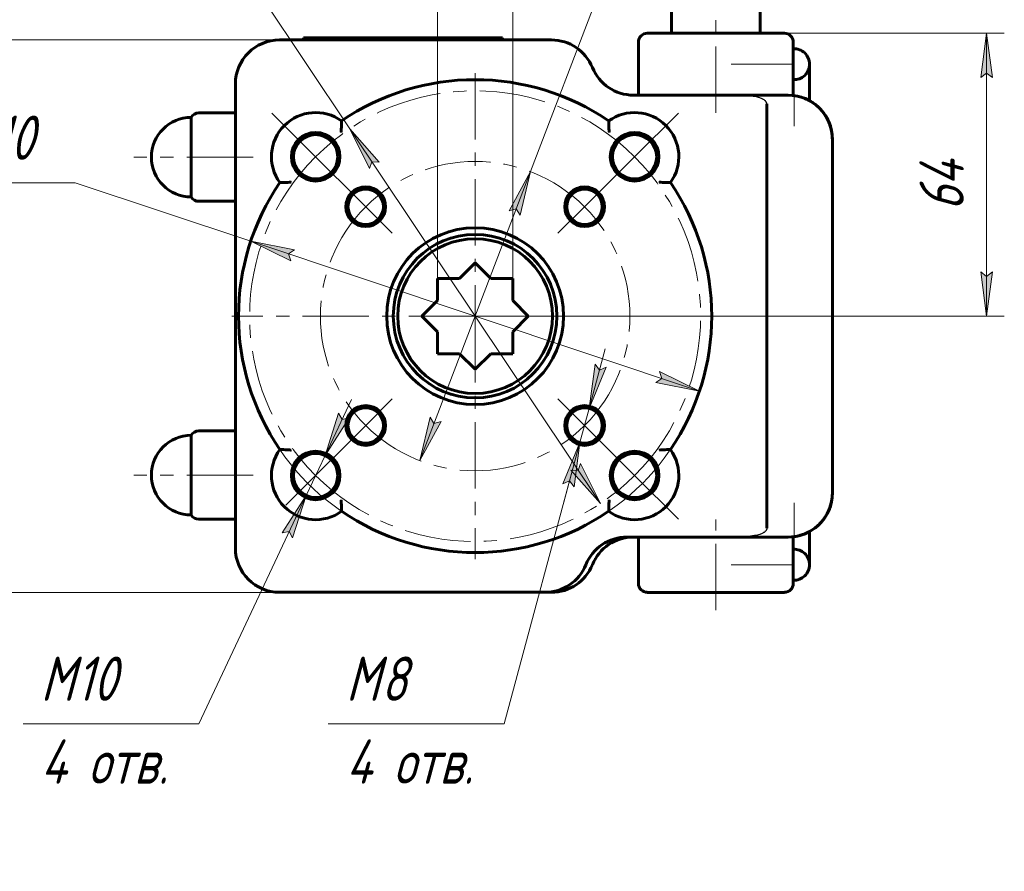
# Model space of a CAD drawing. Header units: millimetres. Extents: x 0 to 594, y 0 to 420.
# Tile 3 of 11: x 65 to 176, y 148 to 244. Entities that reach past the tile are written whole.
import ezdxf

# ---------------------------------------------------------------- set-up
doc = ezdxf.new("R2010")
doc.units = ezdxf.units.MM
for name, pattern in [('K5LT-1', [0]), ('K5LT_AXLED', [12, 7.5, -1.5, 1.5, -1.5]), ('K5LT_BASIC', [0]), ('K5LT_THIN', [0])]:
    doc.linetypes.add(name, pattern=pattern)
doc.layers.add('Системный слой', color=7, linetype='Continuous')
doc.layers.add('Системный слой (1)', color=251, linetype='Continuous', true_color=0x6c6c6c)
doc.styles.add('KDIMTEXTSTYLE', font='txt', dxfattribs={"width": 0.96, "oblique": 15, "height": 5})
doc.styles.add('KTEXTSTYLE', font='txt', dxfattribs={"width": 0.96, "height": 5})
doc.dimstyles.new('KDIMSTYLE (0.50)', dxfattribs={"dimtxt": 5, "dimasz": 1, "dimexe": 2, "dimexo": 0, "dimgap": 1, "dimtad": 1, "dimlfac": 2, "dimtxsty": 'KDIMTEXTSTYLE', "dimsah": 1, "dimcen": 0, "dimdle": 1, "dimadec": 0, "dimazin": 0, "dimtfac": 0.667, "dimtmove": 0, "dimatfit": 3, "dimfxl": 1, "dimtvp": 1, "dimtolj": 1, "dimtzin": 0, "dimarcsym": 0})

# ---------------------------------------------------------------- blocks, each defined once
blk = doc.blocks.new('U8')
at = {"layer": 'Системный слой (1)', "color": 143, "linetype": 'K5LT_BASIC', "lineweight": 60, "true_color": 0x33acca}
for p, q in [((135.89, 179.43), (143.64, 179.43)), ((143.64, 179.43), (151.39, 179.43))]:
    blk.add_line(p, q, dxfattribs=at)
blk = doc.blocks.new('D0')
at = {"layer": 'Системный слой (1)'}
for points in [[(174.91, 237.68), (174.25, 242.68), (173.6, 237.68), (174.25, 238.18)], [(174.25, 210.68), (174.91, 215.68), (174.25, 215.18), (173.6, 215.68)]]:
    blk.add_hatch(color=7, dxfattribs=at).paths.add_polyline_path(points)
at = {"layer": 'Системный слой (1)', "color": 7, "linetype": 'K5LT_THIN', "lineweight": 18, "true_color": 0xffffff}
for p, q in [((151.39, 242.68), (176.25, 242.68)), ((173.6, 237.68), (174.25, 242.68)), ((174.25, 242.68), (174.91, 237.68)), ((174.25, 242.68), (174.25, 210.68)), ((174.25, 238.18), (173.6, 237.68)), ((174.91, 237.68), (174.25, 238.18)), ((174.25, 210.68), (173.6, 215.68)), ((173.6, 215.68), (174.25, 215.18)), ((174.25, 215.18), (174.91, 215.68)), ((174.91, 215.68), (174.25, 210.68)), ((116.42, 210.68), (176.25, 210.68))]:
    blk.add_line(p, q, dxfattribs=at)
blk.add_wipeout([(173.25, 222.6), (165.87, 222.6), (165.87, 230.44), (173.25, 230.44)]).dxf.layer = 'Системный слой (1)'
at = {"layer": 'Системный слой (1)', "color": 7, "insert": (166.67, 222.6), "char_height": 5, "attachment_point": 1, "rotation": 90, "style": 'KTEXTSTYLE'}
blk.add_mtext('\\fArial|b0|c204|p34;\\H5.0;\\W1.000;\\Q15;\\fGOST Type AU|b0|i0|c204|p34;\\Q15;\\W0.960;64', dxfattribs=at)
blk = doc.blocks.new('KDIMARROW_01')
at = {"layer": 'Системный слой'}
blk.add_hatch(color=0, dxfattribs=at).paths.add_polyline_path([(0, 0), (-5, 0.66), (-4.5, 0), (-5, -0.66)])
at = {"layer": 'Системный слой', "color": 0, "linetype": 'K5LT_THIN', "lineweight": 18}
for p, q in [((-4.5, 0), (-5, 0.66)), ((-5, 0.66), (0, 0)), ((0, 0), (-5, -0.66)), ((-5, -0.66), (-4.5, 0))]:
    blk.add_line(p, q, dxfattribs=at)
at = {"layer": 'Системный слой (1)', "color": 0, "linetype": 'K5LT_THIN', "lineweight": 18}
blk.add_line((473.98, 210.68), (473.48, 210.68), dxfattribs=at)
blk = doc.blocks.new('D1')
at = {"layer": 'Системный слой (1)'}
for points in [[(50.2, 236.93), (49.54, 241.93), (48.89, 236.93), (49.54, 237.43)], [(49.54, 179.43), (50.2, 184.43), (49.54, 183.93), (48.89, 184.43)]]:
    blk.add_hatch(color=7, dxfattribs=at).paths.add_polyline_path(points)
at = {"layer": 'Системный слой (1)', "color": 7, "linetype": 'K5LT_THIN', "lineweight": 18, "true_color": 0xffffff}
for p, q in [((94.31, 241.93), (47.54, 241.93)), ((48.89, 236.93), (49.54, 241.93)), ((49.54, 241.93), (50.2, 236.93)), ((49.54, 179.43), (49.54, 241.93)), ((49.54, 237.43), (48.89, 236.93)), ((50.2, 236.93), (49.54, 237.43)), ((49.54, 179.43), (48.89, 184.43)), ((48.89, 184.43), (49.54, 183.93)), ((49.54, 183.93), (50.2, 184.43)), ((50.2, 184.43), (49.54, 179.43)), ((94.31, 179.43), (47.54, 179.43))]:
    blk.add_line(p, q, dxfattribs=at)
blk.add_wipeout([(48.54, 205.74), (41.16, 205.74), (41.16, 215.23), (48.54, 215.23)]).dxf.layer = 'Системный слой (1)'
at = {"layer": 'Системный слой (1)', "color": 7, "insert": (41.96, 205.74), "char_height": 5, "attachment_point": 1, "rotation": 90, "style": 'KTEXTSTYLE'}
blk.add_mtext('\\fArial|b0|c204|p34;\\H5.0;\\W1.000;\\Q15;\\fGOST Type AU|b0|i0|c204|p34;\\Q15;\\W0.960;125', dxfattribs=at)
blk = doc.blocks.new('D2')
at = {"layer": 'Системный слой (1)'}
for points in [[(95.32, 217.73), (96, 218.2), (91.05, 219.16), (95.58, 216.95)], [(141.79, 202.21), (137.26, 204.42), (137.53, 203.64), (136.84, 203.17)]]:
    blk.add_hatch(color=7, dxfattribs=at).paths.add_polyline_path(points)
at = {"layer": 'Системный слой (1)', "color": 7, "linetype": 'K5LT_THIN', "lineweight": 18, "true_color": 0xffffff}
for p, q in [((71.2, 225.78), (54.67, 225.78)), ((91.05, 219.16), (71.2, 225.78)), ((91.05, 219.16), (96, 218.2)), ((95.58, 216.95), (91.05, 219.16)), ((141.79, 202.21), (91.05, 219.16)), ((96, 218.2), (95.32, 217.73)), ((95.32, 217.73), (95.58, 216.95)), ((137.53, 203.64), (137.26, 204.42)), ((137.26, 204.42), (141.79, 202.21)), ((136.84, 203.17), (137.53, 203.64)), ((141.79, 202.21), (136.84, 203.17))]:
    blk.add_line(p, q, dxfattribs=at)
blk.add_arc((116.42, 210.68), 26.75, 214.3642, 345.8163, dxfattribs=at)
blk.add_arc((116.42, 210.68), 26.75, 214.3642, 345.8163, dxfattribs=at)
blk.add_wipeout([(56.67, 226.78), (56.67, 234.16), (68.7, 234.16), (68.7, 226.78)]).dxf.layer = 'Системный слой (1)'
at = {"layer": 'Системный слой (1)', "color": 7, "char_height": 5, "attachment_point": 1, "style": 'KTEXTSTYLE'}
for s, insert in [('\\fArial|b0|c204|p34;\\H5.0;\\W1.000;\\Q15;\\fGOST Type AU|b0|i0|c204|p34;\\Q15;\\W0.960;⌀', (56.67, 233.37)), ('\\fArial|b0|c204|p34;\\H5.0;\\W1.000;\\Q15;\\fGOST Type AU|b0|i0|c204|p34;\\Q15;\\W0.960;110', (59.98, 233.37))]:
    blk.add_mtext(s, dxfattribs=dict(at, insert=insert))
blk = doc.blocks.new('U9')
at = {"layer": 'Системный слой (1)', "color": 30, "linetype": 'K5LT_AXLED', "lineweight": 18, "true_color": 0xff8000}
for p, q in [((104.05, 223.06), (101.04, 226.06)), ((128.8, 223.06), (131.8, 226.06)), ((107.05, 220.05), (104.05, 223.06)), ((125.79, 220.05), (128.8, 223.06)), ((107.05, 201.31), (104.05, 198.31)), ((125.79, 201.31), (128.8, 198.31)), ((104.05, 198.31), (101.04, 195.3)), ((128.8, 198.31), (131.8, 195.3))]:
    blk.add_line(p, q, dxfattribs=at)
for start, end in [(45, 135), (135, 225), (315, 45), (225, 315)]:
    blk.add_arc((116.42, 210.68), 17.5, start, end, dxfattribs=at)
blk = doc.blocks.new('U10')
at = {"layer": 'Системный слой (1)', "color": 30, "linetype": 'K5LT_AXLED', "lineweight": 18, "true_color": 0xff8000}
for p, q in [((116.42, 238.18), (116.42, 210.68)), ((98.39, 228.71), (93.44, 233.66)), ((134.45, 228.71), (139.4, 233.66)), ((103.34, 223.76), (98.39, 228.71)), ((129.5, 223.76), (134.45, 228.71)), ((116.42, 210.68), (88.92, 210.68)), ((116.42, 210.68), (116.42, 183.18)), ((143.92, 210.68), (116.42, 210.68)), ((129.5, 197.6), (134.45, 192.65)), ((101.75, 196.01), (98.39, 192.65)), ((98.39, 192.65), (95.03, 189.29)), ((134.45, 192.65), (139.4, 187.7))]:
    blk.add_line(p, q, dxfattribs=at)
for start, end in [(45, 135), (135, 225), (315, 45), (225, 315)]:
    blk.add_arc((116.42, 210.68), 25.5, start, end, dxfattribs=at)
blk = doc.blocks.new('D3')
at = {"layer": 'Системный слой (1)'}
for points in [[(99.45, 194.91), (102.18, 199.16), (101.37, 198.99), (100.99, 199.72)], [(95.79, 185.59), (97.33, 190.39), (94.6, 186.15), (95.41, 186.32)]]:
    blk.add_hatch(color=7, dxfattribs=at).paths.add_polyline_path(points)
at = {"layer": 'Системный слой (1)', "color": 7, "linetype": 'K5LT_THIN', "lineweight": 18, "true_color": 0xffffff}
for p, q in [((99.45, 194.91), (102.43, 201.25)), ((100.99, 199.72), (99.45, 194.91)), ((101.37, 198.99), (100.99, 199.72)), ((99.45, 194.91), (102.18, 199.16)), ((102.18, 199.16), (101.37, 198.99)), ((99.45, 194.91), (97.33, 190.39)), ((97.33, 190.39), (85.18, 164.57)), ((97.33, 190.39), (94.35, 184.06)), ((97.33, 190.39), (94.6, 186.15)), ((95.79, 185.59), (97.33, 190.39)), ((94.6, 186.15), (95.41, 186.32)), ((95.41, 186.32), (95.79, 185.59))]:
    blk.add_line(p, q, dxfattribs=at)
blk.add_wipeout([(67.3, 156.19), (67.3, 172.96), (82.54, 172.96), (82.54, 156.19)]).dxf.layer = 'Системный слой (1)'
blk.add_line((85.18, 164.57), (65.3, 164.57), dxfattribs=at)
at = {"layer": 'Системный слой (1)', "color": 7, "char_height": 5, "attachment_point": 1, "style": 'KTEXTSTYLE'}
for s, insert in [('\\fArial|b0|c204|p34;\\H5.0;\\W1.000;\\Q15;\\fGOST Type AU|b0|i0|c204|p34;\\Q15;\\W0.960;M', (67.3, 172.16)), ('\\fArial|b0|c204|p34;\\H5.0;\\W1.000;\\Q15;\\fGOST Type AU|b0|i0|c204|p34;\\Q15;\\W0.960;10', (71.27, 172.16)), ('\\fArial|b0|c204|p34;\\H5.0;\\W1.000;\\Q15;\\fGOST Type AU|b0|i0|c204|p34;\\Q15;\\W0.960;4 отв.', (67.3, 162.78))]:
    blk.add_mtext(s, dxfattribs=dict(at, insert=insert))
blk = doc.blocks.new('D4')
at = {"layer": 'Системный слой (1)'}
for points in [[(129.32, 200.24), (131.25, 204.9), (130.49, 204.58), (129.98, 205.24)], [(127.61, 191.38), (128.27, 196.38), (126.34, 191.72), (127.1, 192.03)]]:
    blk.add_hatch(color=7, dxfattribs=at).paths.add_polyline_path(points)
at = {"layer": 'Системный слой (1)', "color": 7, "linetype": 'K5LT_THIN', "lineweight": 18, "true_color": 0xffffff}
for p, q in [((129.32, 200.24), (131.14, 207)), ((129.98, 205.24), (129.32, 200.24)), ((129.32, 200.24), (131.25, 204.9)), ((130.49, 204.58), (129.98, 205.24)), ((131.25, 204.9), (130.49, 204.58)), ((129.32, 200.24), (128.27, 196.38)), ((128.27, 196.38), (119.69, 164.57)), ((128.27, 196.38), (126.34, 191.72)), ((128.27, 196.38), (126.45, 189.62)), ((127.61, 191.38), (128.27, 196.38)), ((126.34, 191.72), (127.1, 192.03)), ((127.1, 192.03), (127.61, 191.38))]:
    blk.add_line(p, q, dxfattribs=at)
blk.add_wipeout([(101.82, 156.19), (101.82, 172.96), (117.06, 172.96), (117.06, 156.19)]).dxf.layer = 'Системный слой (1)'
blk.add_line((119.69, 164.57), (99.82, 164.57), dxfattribs=at)
at = {"layer": 'Системный слой (1)', "color": 7, "char_height": 5, "attachment_point": 1, "style": 'KTEXTSTYLE'}
for s, insert in [('\\fArial|b0|c204|p34;\\H5.0;\\W1.000;\\Q15;\\fGOST Type AU|b0|i0|c204|p34;\\Q15;\\W0.960;M', (101.82, 172.16)), ('\\fArial|b0|c204|p34;\\H5.0;\\W1.000;\\Q15;\\fGOST Type AU|b0|i0|c204|p34;\\Q15;\\W0.960;8', (105.78, 172.16)), ('\\fArial|b0|c204|p34;\\H5.0;\\W1.000;\\Q15;\\fGOST Type AU|b0|i0|c204|p34;\\Q15;\\W0.960;4 отв.', (101.82, 162.78))]:
    blk.add_mtext(s, dxfattribs=dict(at, insert=insert))
blk = doc.blocks.new('D5')
at = {"layer": 'Системный слой (1)'}
for points in [[(121.5, 222.12), (122.68, 227.03), (120.27, 222.59), (121.07, 222.82)], [(110.17, 194.34), (112.57, 198.77), (111.77, 198.54), (111.34, 199.24)]]:
    blk.add_hatch(color=7, dxfattribs=at).paths.add_polyline_path(points)
at = {"layer": 'Системный слой (1)', "color": 7, "linetype": 'K5LT_THIN', "lineweight": 18, "true_color": 0xffffff}
for p, q in [((134.89, 258.94), (119.41, 258.94)), ((122.68, 227.03), (134.89, 258.94)), ((110.17, 194.34), (122.68, 227.03)), ((120.27, 222.59), (122.68, 227.03)), ((122.68, 227.03), (121.5, 222.12)), ((121.07, 222.82), (120.27, 222.59)), ((121.5, 222.12), (121.07, 222.82)), ((110.17, 194.34), (111.34, 199.24)), ((112.57, 198.77), (110.17, 194.34)), ((111.34, 199.24), (111.77, 198.54)), ((111.77, 198.54), (112.57, 198.77))]:
    blk.add_line(p, q, dxfattribs=at)
blk.add_wipeout([(121.41, 259.94), (121.41, 267.32), (132.43, 267.32), (132.43, 259.94)]).dxf.layer = 'Системный слой (1)'
at = {"layer": 'Системный слой (1)', "color": 7, "char_height": 5, "attachment_point": 1, "style": 'KTEXTSTYLE'}
for s, insert in [('\\fArial|b0|c204|p34;\\H5.0;\\W1.000;\\Q15;\\fGOST Type AU|b0|i0|c204|p34;\\Q15;\\W0.960;⌀', (121.41, 266.53)), ('\\fArial|b0|c204|p34;\\H5.0;\\W1.000;\\Q15;\\fGOST Type AU|b0|i0|c204|p34;\\Q15;\\W0.960;70', (124.72, 266.53))]:
    blk.add_mtext(s, dxfattribs=dict(at, insert=insert))
blk = doc.blocks.new('D6')
at = {"layer": 'Системный слой (1)'}
for points in [[(105.58, 228.1), (102.26, 231.89), (104.49, 227.37), (104.76, 228.15)], [(130.58, 189.48), (128.35, 194), (128.08, 193.22), (127.26, 193.27)]]:
    blk.add_hatch(color=7, dxfattribs=at).paths.add_polyline_path(points)
at = {"layer": 'Системный слой (1)', "color": 7, "linetype": 'K5LT_THIN', "lineweight": 18, "true_color": 0xffffff}
for p, q in [((87.25, 254.37), (69.65, 254.37)), ((102.26, 231.89), (87.25, 254.37)), ((102.26, 231.89), (105.58, 228.1)), ((104.49, 227.37), (102.26, 231.89)), ((130.58, 189.48), (102.26, 231.89)), ((104.76, 228.15), (104.49, 227.37)), ((105.58, 228.1), (104.76, 228.15)), ((128.08, 193.22), (128.35, 194)), ((128.35, 194), (130.58, 189.48)), ((130.58, 189.48), (127.26, 193.27)), ((127.26, 193.27), (128.08, 193.22))]:
    blk.add_line(p, q, dxfattribs=at)
blk.add_wipeout([(71.65, 255.37), (71.65, 262.75), (84.7, 262.75), (84.7, 255.37)]).dxf.layer = 'Системный слой (1)'
at = {"layer": 'Системный слой (1)', "color": 7, "char_height": 5, "attachment_point": 1, "style": 'KTEXTSTYLE'}
for s, insert in [('\\fArial|b0|c204|p34;\\H5.0;\\W1.000;\\Q15;\\fGOST Type AU|b0|i0|c204|p34;\\Q15;\\W0.960;⌀', (71.65, 261.96)), ('\\fArial|b0|c204|p34;\\H5.0;\\W1.000;\\Q15;\\fGOST Type AU|b0|i0|c204|p34;\\Q15;\\W0.960;102', (74.96, 261.96))]:
    blk.add_mtext(s, dxfattribs=dict(at, insert=insert))
blk = doc.blocks.new('D7')
at = {"layer": 'Системный слой (1)'}
for points in [[(112.17, 254.37), (107.17, 255.03), (107.67, 254.37), (107.17, 253.71)], [(125.17, 254.37), (125.67, 255.03), (120.67, 254.37), (125.67, 253.71)]]:
    blk.add_hatch(color=7, dxfattribs=at).paths.add_polyline_path(points)
at = {"layer": 'Системный слой (1)', "color": 7, "linetype": 'K5LT_THIN', "lineweight": 18, "true_color": 0xffffff}
for p, q in [((112.17, 213.69), (112.17, 256.37)), ((120.67, 213.69), (120.67, 256.37)), ((112.17, 254.37), (107.17, 255.03)), ((107.17, 255.03), (107.67, 254.37)), ((125.67, 255.03), (120.67, 254.37)), ((125.17, 254.37), (125.67, 255.03)), ((107.16, 254.37), (90.33, 254.37)), ((112.17, 254.37), (105.17, 254.37)), ((107.67, 254.37), (107.17, 253.71)), ((107.17, 253.71), (112.17, 254.37)), ((112.17, 254.37), (107.17, 254.37)), ((112.17, 254.37), (120.67, 254.37)), ((120.67, 254.37), (125.67, 253.71)), ((120.67, 254.37), (127.67, 254.37)), ((125.67, 253.71), (125.17, 254.37))]:
    blk.add_line(p, q, dxfattribs=at)
blk.add_wipeout([(92.33, 255.37), (92.33, 262.75), (104.64, 262.75), (104.64, 255.37)]).dxf.layer = 'Системный слой (1)'
for p, q in [((92.33, 256.96), (92.33, 261.96)), ((92.33, 261.96), (97.33, 261.96)), ((97.33, 261.96), (97.33, 256.96)), ((97.33, 256.96), (92.33, 256.96))]:
    blk.add_line(p, q, dxfattribs=at)
at = {"layer": 'Системный слой (1)', "color": 7, "insert": (98.04, 261.96), "char_height": 5, "attachment_point": 1, "style": 'KTEXTSTYLE'}
blk.add_mtext('\\fArial|b0|c204|p34;\\H5.0;\\W1.000;\\Q15;\\fGOST Type AU|b0|i0|c204|p34;\\Q15;\\W0.960;17', dxfattribs=at)

msp = doc.modelspace()

# ---------------------------------------------------------------- linework, layer by layer
at = {"layer": 'Системный слой (1)', "color": 30, "linetype": 'K5LT_AXLED', "lineweight": 18, "true_color": 0xff8000}
for p, q in [((143.6394, 233.6831), (143.6394, 284.6749)), ((145.3563, 239.1831), (152.4891, 239.1831)), ((152.4891, 239.1831), (152.4891, 232.1831)), ((91.3133, 228.6707), (77.8133, 228.6707)), ((91.3133, 192.6955), (77.8133, 192.6955)), ((152.4891, 189.5581), (152.4891, 182.5581)), ((143.6394, 177.4331), (143.6394, 187.6831)), ((152.4891, 182.5581), (145.3563, 182.5581))]:
    msp.add_line(p, q, dxfattribs=at)
at = {"layer": 'Системный слой (1)', "color": 143, "linetype": 'K5LT_BASIC', "lineweight": 60, "true_color": 0x33acca}
for p, q in [((138.6394, 242.6831), (138.6394, 278.6749)), ((148.6394, 242.6831), (148.6394, 278.6749)), ((125.043, 241.9331), (94.3133, 241.9331)), ((96.9989, 241.9331), (96.9989, 242.1831)), ((96.9989, 242.1831), (119.4989, 242.1831)), ((119.4989, 241.9331), (119.4989, 242.1831)), ((134.8894, 235.6831), (134.8894, 241.6831)), ((151.3894, 242.6831), (135.8894, 242.6831)), ((152.3894, 235.6498), (152.3894, 241.6831)), ((152.3894, 240.9331), (152.4891, 240.9331)), ((154.2391, 239.1831), (154.2391, 235.0552)), ((152.3894, 237.4331), (152.4891, 237.4331)), ((89.3133, 236.9331), (89.3133, 184.4331)), ((144.2547, 235.6831), (134.3133, 235.6831)), ((151.8133, 235.6831), (144.2547, 235.6831)), ((149.4025, 234.6831), (149.4025, 186.6831)), ((84.3133, 233.1707), (84.3133, 224.1707)), ((89.3133, 233.6707), (85.1793, 233.6707)), ((156.8133, 190.6831), (156.8133, 230.6831)), ((89.3133, 223.6707), (85.1793, 223.6707)), ((116.421, 216.6935), (114.6606, 214.9331)), ((118.1814, 214.9331), (116.421, 216.6935)), ((114.6606, 214.9331), (112.171, 214.9331)), ((112.171, 214.9331), (112.171, 212.4435)), ((120.671, 214.9331), (118.1814, 214.9331)), ((120.671, 212.4435), (120.671, 214.9331)), ((112.171, 212.4435), (110.4106, 210.6831)), ((122.4314, 210.6831), (120.671, 212.4435)), ((110.4106, 210.6831), (112.171, 208.9227)), ((120.671, 208.9227), (122.4314, 210.6831)), ((112.171, 208.9227), (112.171, 206.4331)), ((120.671, 206.4331), (120.671, 208.9227)), ((112.171, 206.4331), (114.6606, 206.4331)), ((114.6606, 206.4331), (116.421, 204.6727)), ((116.421, 204.6727), (118.1814, 206.4331)), ((118.1814, 206.4331), (120.671, 206.4331)), ((84.3133, 197.1955), (84.3133, 188.1955)), ((89.3133, 197.6955), (85.1793, 197.6955)), ((89.3133, 187.6955), (85.1793, 187.6955)), ((154.2391, 186.311), (154.2391, 182.5581)), ((133.5835, 185.6831), (144.2547, 185.6831)), ((134.8894, 180.4331), (134.8894, 185.6831)), ((144.2547, 185.6831), (151.8133, 185.6831)), ((152.3894, 180.4331), (152.3894, 185.7164)), ((152.4891, 184.3081), (152.3894, 184.3081)), ((152.4891, 180.8081), (152.3894, 180.8081)), ((94.3133, 179.4331), (124.3133, 179.4331)), ((125.043, 179.4331), (124.3133, 179.4331))]:
    msp.add_line(p, q, dxfattribs=at)
for centre, radius in [((98.3898, 228.7143), 2.75), ((98.3898, 228.7143), 2.5), ((134.4522, 228.7143), 2.75), ((134.4522, 228.7143), 2.5), ((104.0466, 223.0574), 2.25), ((104.0466, 223.0574), 2), ((128.7954, 223.0574), 2.25), ((128.7954, 223.0574), 2), ((116.421, 210.6831), 10), ((116.421, 210.6831), 9.25), ((116.421, 210.6831), 8.75), ((104.0466, 198.3087), 2.25), ((128.7954, 198.3087), 2.25), ((104.0466, 198.3087), 2), ((128.7954, 198.3087), 2), ((98.3898, 192.6519), 2.75), ((98.3898, 192.6519), 2.5), ((134.4522, 192.6519), 2.75), ((134.4522, 192.6519), 2.5)]:
    msp.add_circle(centre, radius, dxfattribs=at)
for centre, radius, start, end in [((94.3133, 236.9331), 5, 90, 180), ((125.043, 236.9331), 5, 22.024313, 90), ((135.8894, 241.6831), 1, 90, 180), ((151.3894, 241.6831), 1, 0, 90), ((152.4891, 239.1831), 1.75, 0, 93.267971), ((134.3133, 240.6831), 5, 202.024313, 270), ((152.4891, 239.1831), 1.75, 266.732029, 0), ((116.421, 210.6831), 26.75, 55.635796, 124.364204), ((151.8133, 230.6831), 5, 0, 90), ((151.8133, 230.6831), 5, 0.002074, 83.383709), ((84.3133, 228.6707), 4.5, 90, 180), ((85.1793, 232.6707), 1, 90, 150), ((98.3898, 228.7143), 5, 54.095948, 215.904052), ((134.4522, 228.7143), 5, 324.095948, 125.904052), ((84.3133, 228.6707), 4.5, 180, 270), ((116.421, 210.6831), 26.75, 145.635796, 214.364204), ((116.421, 210.6831), 26.75, 325.635796, 34.364204), ((85.1793, 224.6707), 1, 210, 270), ((84.3133, 192.6955), 4.5, 90, 180), ((85.1793, 196.6955), 1, 90, 150), ((98.3898, 192.6519), 5, 144.095948, 305.904052), ((134.4522, 192.6519), 5, 234.095948, 35.904052), ((84.3133, 192.6955), 4.5, 180, 270), ((151.8133, 190.6831), 5, 270, 0), ((151.8133, 190.6831), 5, 276.616291, 0), ((85.1793, 188.6955), 1, 210, 270), ((116.421, 210.6831), 26.75, 235.635796, 304.364204), ((133.5835, 180.6831), 5, 90, 157.975687), ((134.3133, 180.6831), 5, 90, 157.975687), ((94.3133, 184.4331), 5, 180, 270), ((152.4891, 182.5581), 1.75, 0, 93.267971), ((124.3133, 184.4331), 5, 270, 337.975687), ((125.043, 184.4331), 5, 270, 337.975687), ((152.4891, 182.5581), 1.75, 266.732029, 0), ((135.8894, 180.4331), 1, 180, 270), ((151.3894, 180.4331), 1, 270, 0)]:
    msp.add_arc(centre, radius, start, end, dxfattribs=at)
at = {"layer": 'Системный слой (1)', "color": 7, "linetype": 'K5LT-1'}
for points, knots in [([(149.4025, 234.6831), (149.4025, 234.699), (149.4005, 234.7305), (149.3926, 234.7719), (149.3822, 234.8072), (149.3712, 234.8366), (149.3583, 234.8647), (149.3391, 234.9004), (149.3122, 234.9416), (149.2778, 234.9846), (149.2396, 235.0256), (149.1892, 235.0728), (149.1235, 235.1247), (149.0384, 235.1814), (148.9269, 235.2444), (148.7771, 235.3137), (148.5809, 235.3862), (148.328, 235.4593), (147.9773, 235.5346), (147.4784, 235.6056), (146.9111, 235.6488), (146.3292, 235.6708), (145.8472, 235.6789), (145.4131, 235.682), (145.027, 235.6829), (144.6409, 235.6831), (144.3834, 235.683), (144.2547, 235.6831)], [0, 0, 0, 0, 0.46685823, 0.929126, 1.23917658, 1.54922715, 1.85321222, 2.14994113, 2.74339896, 3.29796478, 3.77182324, 4.39512505, 5.32965801, 6.23768018, 7.40714402, 9.10064505, 11.09702859, 13.56706115, 16.85638794, 21.66314528, 28.41136865, 33.61822622, 38.82508379, 42.61881285, 46.4125419, 50.20627095, 54, 54, 54, 54]), ([(149.4025, 186.6831), (149.4025, 186.6672), (149.4005, 186.6356), (149.3926, 186.5943), (149.3822, 186.5589), (149.3712, 186.5296), (149.3583, 186.5014), (149.3391, 186.4657), (149.3122, 186.4246), (149.2778, 186.3816), (149.2396, 186.3405), (149.1892, 186.2934), (149.1235, 186.2415), (149.0384, 186.1847), (148.9269, 186.1217), (148.7771, 186.0525), (148.5809, 185.98), (148.328, 185.9069), (147.9773, 185.8316), (147.4784, 185.7606), (146.9111, 185.7174), (146.3292, 185.6954), (145.8472, 185.6872), (145.4131, 185.6842), (145.027, 185.6832), (144.6409, 185.6831), (144.3834, 185.6831), (144.2547, 185.6831)], [0, 0, 0, 0, 0.46685823, 0.929126, 1.23917658, 1.54922715, 1.85321222, 2.14994113, 2.74339896, 3.29796478, 3.77182324, 4.39512505, 5.32965801, 6.23768018, 7.40714402, 9.10064505, 11.09702859, 13.56706115, 16.85638794, 21.66314529, 28.41136866, 33.61822624, 38.82508382, 42.61881286, 46.41254191, 50.20627095, 54, 54, 54, 54])]:
    msp.add_open_spline(points, degree=3, knots=knots, dxfattribs=at)
at = {"layer": 'Системный слой (1)', "color": 143, "linetype": 'K5LT_BASIC', "lineweight": 60, "true_color": 0x33acca}
for points, knots in [([(154.5821, 234.845), (154.5774, 234.8481), (154.5726, 234.8513), (154.5576, 234.8612), (154.5473, 234.868), (154.5292, 234.8797), (154.5214, 234.8848), (154.5077, 234.8936), (154.5018, 234.8974), (154.4914, 234.904), (154.487, 234.9068), (154.4791, 234.9118), (154.4758, 234.9139), (154.4698, 234.9176), (154.4673, 234.9192), (154.4628, 234.9221), (154.4609, 234.9233), (154.457, 234.9257), (154.4551, 234.9269), (154.4522, 234.9287), (154.4511, 234.9293), (154.4485, 234.931), (154.4469, 234.9319), (154.4424, 234.9348), (154.4395, 234.9366), (154.4307, 234.942), (154.4249, 234.9456), (154.4077, 234.9561), (154.3963, 234.9631), (154.3623, 234.9835), (154.3397, 234.9968), (154.2912, 235.025), (154.2652, 235.0397), (154.2202, 235.0649), (154.2011, 235.0753), (154.1245, 235.1166), (154.0662, 235.1466), (153.9124, 235.2219), (153.8155, 235.2656), (153.7171, 235.3062)], [0, 0, 0, 0, 0.34632607, 0.34632607, 1.09580992, 1.09580992, 1.66104201, 1.66104201, 2.08731847, 2.08731847, 2.4087999, 2.4087999, 2.65124891, 2.65124891, 2.8340947, 2.8340947, 2.97199, 2.97199, 3.10988531, 3.10988531, 3.18288894, 3.18288894, 3.2964502, 3.2964502, 3.5073497, 3.5073497, 3.92103716, 3.92103716, 4.732189, 4.732189, 6.32204646, 6.32204646, 8.12663993, 8.12663993, 9.43686864, 9.43686864, 13.37765425, 13.37765425, 19.70392805, 19.70392805, 19.70392805, 19.70392805]), ([(156.1804, 233.1136), (156.1402, 233.1856), (156.0988, 233.2558), (156.0131, 233.394), (155.9687, 233.4618), (155.8773, 233.5946), (155.8303, 233.6596), (155.7706, 233.7378), (155.7594, 233.7525), (155.7403, 233.777), (155.7325, 233.7869), (155.7203, 233.8023), (155.7159, 233.8077), (155.7092, 233.8162), (155.7068, 233.8192), (155.703, 233.8238), (155.7017, 233.8255), (155.6991, 233.8288), (155.6977, 233.8304), (155.6953, 233.8334), (155.6942, 233.8348), (155.6911, 233.8386), (155.6891, 233.8411), (155.683, 233.8486), (155.679, 233.8535), (155.667, 233.8681), (155.6591, 233.8778), (155.6351, 233.9066), (155.6189, 233.9257), (155.5704, 233.9823), (155.5377, 234.0193), (155.4948, 234.0662), (155.4851, 234.0767), (155.4755, 234.0872)], [0, 0, 0, 0, 4.4, 4.4, 8.8, 8.8, 13.2, 13.2, 14.21690552, 14.21690552, 14.91438637, 14.91438637, 15.29952801, 15.29952801, 15.51219919, 15.51219919, 15.62963399, 15.62963399, 15.7470688, 15.7470688, 15.84213488, 15.84213488, 16.0210827, 16.0210827, 16.3733862, 16.3733862, 17.06680893, 17.06680893, 18.45365437, 18.45365437, 21.20497676, 21.20497676, 22, 22, 22, 22]), ([(101.2621, 231.4982), (101.2622, 231.4996), (101.2623, 231.5009), (101.2726, 231.6207), (101.2812, 231.7395), (101.2954, 231.966), (101.301, 232.0742), (101.3109, 232.3022), (101.3146, 232.418), (101.3191, 232.5941), (101.3203, 232.659), (101.3217, 232.7431), (101.3219, 232.7643), (101.3219, 232.7643)], [-0.720141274, -0.720141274, -0.720141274, -0.720141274, -0.71932223, -0.71932223, -0.647998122, -0.647998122, -0.579765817, -0.579765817, -0.495259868, -0.495259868, -0.424694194, -0.424694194, -0.359661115, -0.359661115, -0.359661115, -0.359661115]), ([(131.5799, 231.4982), (131.5798, 231.4996), (131.5797, 231.501), (131.5694, 231.6208), (131.5608, 231.7396), (131.5466, 231.9654), (131.5411, 232.073), (131.5311, 232.301), (131.5274, 232.4173), (131.5229, 232.5939), (131.5217, 232.6589), (131.5203, 232.7431), (131.5201, 232.7643), (131.5201, 232.7643)], [-0.720130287, -0.720130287, -0.720130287, -0.720130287, -0.719293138, -0.719293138, -0.647967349, -0.647967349, -0.580129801, -0.580129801, -0.495360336, -0.495360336, -0.424696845, -0.424696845, -0.359646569, -0.359646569, -0.359646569, -0.359646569]), ([(156.8133, 230.6831), (156.8133, 230.6831), (156.8133, 230.6832), (156.8101, 230.7845), (156.81, 230.8862), (156.7966, 231.098), (156.7858, 231.2082), (156.7701, 231.3293), (156.7684, 231.3422), (156.7635, 231.3777), (156.7603, 231.4003), (156.7538, 231.4433), (156.7506, 231.4638), (156.7442, 231.5026), (156.7411, 231.5211), (156.735, 231.5562), (156.732, 231.5729), (156.7261, 231.6046), (156.7233, 231.6197), (156.7177, 231.6483), (156.715, 231.662), (156.7095, 231.6892), (156.7067, 231.7027), (156.7021, 231.7247), (156.7003, 231.7332), (156.6967, 231.7501), (156.6948, 231.7585), (156.6893, 231.7837), (156.6855, 231.8004), (156.6739, 231.8503), (156.6659, 231.8833), (156.6412, 231.9813), (156.6236, 232.0456), (156.5675, 232.2354), (156.5255, 232.3586), (156.4799, 232.477)], [0, 0, 0, 0, 0.00224429, 0.00224429, 3.78622443, 3.78622443, 7.95313561, 7.95313561, 8.44803298, 8.44803298, 9.32485947, 9.32485947, 10.12197447, 10.12197447, 10.84662446, 10.84662446, 11.50539718, 11.50539718, 12.10428147, 12.10428147, 12.64872174, 12.64872174, 13.19316201, 13.19316201, 13.53455865, 13.53455865, 13.87595528, 13.87595528, 14.55603943, 14.55603943, 15.91078949, 15.91078949, 18.6094532, 18.6094532, 24, 24, 24, 24]), ([(95.6059, 225.842), (95.6045, 225.8419), (95.6031, 225.8418), (95.4833, 225.8315), (95.3645, 225.8228), (95.1386, 225.8087), (95.0311, 225.8032), (94.8031, 225.7932), (94.6868, 225.7895), (94.5102, 225.785), (94.4452, 225.7838), (94.361, 225.7824), (94.3398, 225.7822), (94.3398, 225.7822)], [-0.720130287, -0.720130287, -0.720130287, -0.720130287, -0.719293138, -0.719293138, -0.647967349, -0.647967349, -0.580129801, -0.580129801, -0.495360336, -0.495360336, -0.424696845, -0.424696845, -0.359646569, -0.359646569, -0.359646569, -0.359646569]), ([(137.2361, 225.842), (137.2375, 225.8419), (137.2388, 225.8418), (137.3586, 225.8315), (137.4774, 225.8228), (137.7039, 225.8087), (137.8121, 225.8031), (138.0401, 225.7932), (138.1559, 225.7895), (138.332, 225.785), (138.3969, 225.7838), (138.481, 225.7824), (138.5022, 225.7822), (138.5022, 225.7822)], [-0.720141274, -0.720141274, -0.720141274, -0.720141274, -0.71932223, -0.71932223, -0.647998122, -0.647998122, -0.579765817, -0.579765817, -0.495259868, -0.495259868, -0.424694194, -0.424694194, -0.359661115, -0.359661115, -0.359661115, -0.359661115]), ([(95.6059, 195.5241), (95.6045, 195.5242), (95.6032, 195.5244), (95.4834, 195.5346), (95.3646, 195.5433), (95.1381, 195.5575), (95.0299, 195.5631), (94.8019, 195.573), (94.6861, 195.5767), (94.51, 195.5812), (94.4451, 195.5824), (94.361, 195.5837), (94.3398, 195.584), (94.3398, 195.584)], [-0.720141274, -0.720141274, -0.720141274, -0.720141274, -0.71932223, -0.71932223, -0.647998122, -0.647998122, -0.579765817, -0.579765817, -0.495259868, -0.495259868, -0.424694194, -0.424694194, -0.359661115, -0.359661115, -0.359661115, -0.359661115]), ([(137.2361, 195.5241), (137.2375, 195.5243), (137.2389, 195.5244), (137.3587, 195.5346), (137.4775, 195.5433), (137.7034, 195.5574), (137.8109, 195.563), (138.0389, 195.573), (138.1552, 195.5767), (138.3318, 195.5812), (138.3968, 195.5824), (138.481, 195.5837), (138.5022, 195.584), (138.5022, 195.584)], [-0.720130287, -0.720130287, -0.720130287, -0.720130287, -0.719293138, -0.719293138, -0.647967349, -0.647967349, -0.580129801, -0.580129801, -0.495360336, -0.495360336, -0.424696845, -0.424696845, -0.359646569, -0.359646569, -0.359646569, -0.359646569]), ([(156.457, 188.831), (156.4989, 188.9358), (156.5379, 189.0443), (156.6092, 189.2682), (156.6415, 189.3836), (156.6985, 189.6194), (156.7233, 189.7398), (156.7457, 189.8738), (156.7475, 189.8846), (156.7511, 189.9069), (156.7529, 189.9184), (156.7563, 189.9405), (156.7579, 189.951), (156.7608, 189.9711), (156.7622, 189.9807), (156.7648, 189.9991), (156.7661, 190.0078), (156.7683, 190.0245), (156.7694, 190.0325), (156.7714, 190.0477), (156.7724, 190.055), (156.7741, 190.0689), (156.775, 190.0755), (156.7765, 190.0881), (156.7773, 190.0941), (156.7786, 190.1056), (156.7793, 190.1111), (156.7805, 190.1216), (156.7811, 190.1266), (156.7822, 190.1361), (156.7827, 190.1407), (156.7836, 190.1494), (156.7841, 190.1535), (156.7849, 190.1614), (156.7853, 190.1651), (156.7861, 190.1723), (156.7865, 190.1758), (156.7871, 190.1823), (156.7875, 190.1854), (156.7881, 190.1914), (156.7884, 190.1942), (156.7889, 190.1996), (156.7892, 190.2022), (156.7896, 190.2071), (156.7899, 190.2094), (156.7903, 190.2139), (156.7905, 190.2161), (156.7909, 190.2203), (156.7911, 190.2224), (156.7914, 190.2257), (156.7915, 190.2268), (156.7918, 190.2293), (156.7919, 190.2307), (156.7923, 190.2349), (156.7925, 190.2376), (156.7933, 190.2457), (156.7938, 190.2511), (156.7952, 190.2671), (156.7961, 190.2777), (156.7987, 190.3094), (156.8003, 190.3305), (156.8046, 190.3933), (156.807, 190.4352), (156.8109, 190.5267), (156.8123, 190.5764), (156.8129, 190.6261)], [0, 0, 0, 0, 4.73263348, 4.73263348, 9.46526696, 9.46526696, 14.19790045, 14.19790045, 14.61109168, 14.61109168, 15.05176543, 15.05176543, 15.45237793, 15.45237793, 15.81657111, 15.81657111, 16.14765582, 16.14765582, 16.44864192, 16.44864192, 16.72226564, 16.72226564, 16.97101449, 16.97101449, 17.1971498, 17.1971498, 17.40272735, 17.40272735, 17.58961604, 17.58961604, 17.75951485, 17.75951485, 17.91396831, 17.91396831, 18.05438055, 18.05438055, 18.18202803, 18.18202803, 18.2980712, 18.2980712, 18.403565, 18.403565, 18.49946844, 18.49946844, 18.5866534, 18.5866534, 18.66591244, 18.66591244, 18.74517149, 18.74517149, 18.78600231, 18.78600231, 18.8388423, 18.8388423, 18.93971862, 18.93971862, 19.13906943, 19.13906943, 19.53296738, 19.53296738, 20.31115587, 20.31115587, 21.84831792, 21.84831792, 23.66316741, 23.66316741, 23.66316741, 23.66316741]), ([(101.2621, 189.868), (101.2622, 189.8666), (101.2623, 189.8652), (101.2726, 189.7454), (101.2813, 189.6266), (101.2954, 189.4007), (101.3009, 189.2931), (101.3109, 189.0652), (101.3146, 188.9489), (101.3191, 188.7723), (101.3203, 188.7073), (101.3217, 188.6231), (101.3219, 188.6019), (101.3219, 188.6019)], [-0.720130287, -0.720130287, -0.720130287, -0.720130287, -0.719293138, -0.719293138, -0.647967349, -0.647967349, -0.580129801, -0.580129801, -0.495360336, -0.495360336, -0.424696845, -0.424696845, -0.359646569, -0.359646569, -0.359646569, -0.359646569]), ([(131.5799, 189.868), (131.5798, 189.8666), (131.5797, 189.8652), (131.5694, 189.7455), (131.5608, 189.6267), (131.5466, 189.4002), (131.541, 189.292), (131.5311, 189.064), (131.5274, 188.9481), (131.5229, 188.772), (131.5217, 188.7072), (131.5203, 188.6231), (131.5201, 188.6019), (131.5201, 188.6019)], [-0.720141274, -0.720141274, -0.720141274, -0.720141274, -0.71932223, -0.71932223, -0.647998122, -0.647998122, -0.579765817, -0.579765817, -0.495259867, -0.495259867, -0.424694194, -0.424694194, -0.359661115, -0.359661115, -0.359661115, -0.359661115]), ([(154.7546, 186.64), (154.823, 186.6897), (154.8899, 186.7411), (154.9735, 186.8088), (154.9914, 186.8235), (155.034, 186.8589), (155.0585, 186.8798), (155.105, 186.9201), (155.1269, 186.9395), (155.1685, 186.9769), (155.1882, 186.9948), (155.2254, 187.0295), (155.2431, 187.0461), (155.2648, 187.0669), (155.269, 187.0709), (155.2838, 187.0852), (155.2944, 187.0955), (155.3075, 187.1083), (155.3101, 187.1109), (155.3153, 187.116), (155.318, 187.1186), (155.323, 187.1236), (155.3255, 187.1261), (155.3328, 187.1334), (155.3377, 187.1383), (155.3523, 187.1528), (155.3619, 187.1626), (155.3906, 187.1918), (155.4095, 187.2113), (155.4654, 187.2702), (155.502, 187.3099), (155.6094, 187.4304), (155.6786, 187.5131), (155.8303, 187.7068), (155.9114, 187.8194), (156.0354, 188.0078), (156.0807, 188.0806), (156.1248, 188.1556)], [0, 0, 0, 0, 2.86595723, 2.86595723, 3.65220699, 3.65220699, 4.74595868, 4.74595868, 5.74027839, 5.74027839, 6.6442054, 6.6442054, 7.46595723, 7.46595723, 7.66498174, 7.66498174, 8.1631636, 8.1631636, 8.28770906, 8.28770906, 8.41225453, 8.41225453, 8.52925181, 8.52925181, 8.76324637, 8.76324637, 9.22746139, 9.22746139, 10.14834323, 10.14834323, 11.97501053, 11.97501053, 15.59815229, 15.59815229, 20.19815229, 20.19815229, 23, 23, 23, 23]), ([(152.1984, 185.6979), (152.2092, 185.6988), (152.2202, 185.6994), (152.3319, 185.7118), (152.4336, 185.7207), (152.644, 185.7515), (152.7532, 185.7713), (152.8738, 185.7973), (152.8867, 185.8002), (152.9164, 185.8068), (152.9332, 185.8107), (152.9555, 185.8159), (152.961, 185.8172), (152.972, 185.8198), (152.9775, 185.8212), (152.9882, 185.8237), (152.9933, 185.825), (153.0088, 185.8288), (153.019, 185.8314), (153.0497, 185.8391), (153.07, 185.8444), (153.1304, 185.8604), (153.1704, 185.8716), (153.2889, 185.9063), (153.3667, 185.9311), (153.5602, 185.9981), (153.6746, 186.0425), (153.7864, 186.0906)], [0, 0, 0, 0, 0.40346631, 0.40346631, 4.2, 4.2, 8.4, 8.4, 8.90331844, 8.90331844, 9.56240862, 9.56240862, 9.77877451, 9.77877451, 9.99514041, 9.99514041, 10.19839279, 10.19839279, 10.60489756, 10.60489756, 11.4113504, 11.4113504, 13.01114271, 13.01114271, 16.18450072, 16.18450072, 21, 21, 21, 21])]:
    msp.add_open_spline(points, degree=3, knots=knots, dxfattribs=at)

# ---------------------------------------------------------------- block references
at = {"layer": 'Системный слой (1)'}
msp.add_blockref('U8', (0, 0), dxfattribs=at)

# ---------------------------------------------------------------- next in the draw order: dimensions: what is measured, and where the dimension line sits
at = {"layer": 'Системный слой (1)', "color": 7}
for base, p1, p2, picture, middle in [((49.5447, 179.4331), (94.3133, 241.9331), (94.3133, 179.4331), 'D1', (49.5447, 210.6831)), ((174.2549, 242.6831), (116.421, 210.6831), (151.3894, 242.6831), 'D0', (174.2549, 226.6831))]:
    dim = msp.add_linear_dim(base=base, p1=p1, p2=p2, angle=90, dimstyle='KDIMSTYLE (0.50)', override={"dimexo": 0, "dimpost": '\\fGOST Type AU|b0|c204|p34;\\H5.0;\\W0.960;\\Q15;<>', "dimblk1": 'KDIMARROW_01', "dimblk2": 'KDIMARROW_01', "dimse1": 0, "dimse2": 0, "dimclrt": 7, "dimtol": 1, "dimtp": 0, "dimtm": 0, "dimtdec": 5, "dimtolj": 1}, dxfattribs=at)
    dim.commit()
    dim.dimension.update_dxf_attribs({"geometry": picture, "text_midpoint": middle, "dimtype": 160})

# ---------------------------------------------------------------- next in the draw order: dimensions: what is measured, and where the dimension line sits
dim = msp.add_diameter_dim_2p(p1=(167.1665, 193.7379), p2=(65.6755, 227.6283), text='\\fGOST Type AU|b0|c204|p34;\\H5.0;\\W0.960;\\Q15;∅\\fGOST Type AU|b0|c204|p34;\\H5.0;\\W0.960;\\Q15;\\fGOST Type AU|b0|i0|c204|p34;\\Q15;110', dimstyle='KDIMSTYLE (0.50)', override={"dimtih": 1, "dimtoh": 1, "dimblk1": 'KDIMARROW_01', "dimblk2": 'KDIMARROW_01', "dimclrt": 7, "dimtmove": 1, "dimatfit": 2, "dimtolj": 1}, dxfattribs=at)
dim.commit()
dim.dimension.update_dxf_attribs({"geometry": 'D2', "text_midpoint": (69.2041, 225.7822), "dimtype": 163})

# ---------------------------------------------------------------- next in the draw order: block references
at = {"layer": 'Системный слой (1)'}
for name in ['U10', 'U9']:
    msp.add_blockref(name, (0, 0), dxfattribs=at)

# ---------------------------------------------------------------- next in the draw order: dimensions: what is measured, and where the dimension line sits
at = {"layer": 'Системный слой (1)', "color": 7}
dim = msp.add_diameter_dim_2p(p1=(100.5184, 197.1761), p2=(96.2611, 188.1276), dimstyle='KDIMSTYLE (0.50)', override={"dimtih": 1, "dimtoh": 1, "dimpost": '\\fGOST Type AU|b0|c204|p34;\\H5.0;\\W0.960;\\Q15;М<>\\X\\fGOST Type AU|b0|c204|p34;\\H5.0;\\W0.960;\\Q15;\\fGOST Type AU|b0|i0|c204|p34;\\Q15;4 отв.', "dimblk1": 'KDIMARROW_01', "dimblk2": 'KDIMARROW_01', "dimclrt": 7, "dimtol": 1, "dimtp": 0, "dimtm": 0, "dimtdec": 5, "dimtmove": 1, "dimatfit": 2, "dimtolj": 1}, dxfattribs=at)
dim.commit()
dim.dimension.update_dxf_attribs({"geometry": 'D3', "text_midpoint": (83.1793, 164.5744)})

# ---------------------------------------------------------------- next in the draw order: dimensions: what is measured, and where the dimension line sits
dim = msp.add_diameter_dim_2p(p1=(129.8376, 202.1705), p2=(127.7531, 194.4469), dimstyle='KDIMSTYLE (0.50)', override={"dimtih": 1, "dimtoh": 1, "dimpost": '\\fGOST Type AU|b0|c204|p34;\\H5.0;\\W0.960;\\Q15;М<>\\X\\fGOST Type AU|b0|c204|p34;\\H5.0;\\W0.960;\\Q15;\\fGOST Type AU|b0|i0|c204|p34;\\Q15;4 отв.', "dimblk1": 'KDIMARROW_01', "dimblk2": 'KDIMARROW_01', "dimclrt": 7, "dimtol": 1, "dimtp": 0, "dimtm": 0, "dimtdec": 5, "dimtmove": 1, "dimatfit": 2, "dimtolj": 1}, dxfattribs=at)
dim.commit()
dim.dimension.update_dxf_attribs({"geometry": 'D4', "text_midpoint": (117.6911, 164.5744)})

# ---------------------------------------------------------------- next in the draw order: dimensions: what is measured, and where the dimension line sits
dim = msp.add_diameter_dim_2p(p1=(103.9108, 177.9952), p2=(128.9312, 243.3709), dimstyle='KDIMSTYLE (0.50)', override={"dimtih": 1, "dimtoh": 1, "dimpost": '\\fGOST Type AU|b0|c204|p34;\\H5.0;\\W0.960;\\Q15;<>', "dimblk1": 'KDIMARROW_01', "dimblk2": 'KDIMARROW_01', "dimclrt": 7, "dimtol": 1, "dimtp": 0, "dimtm": 0, "dimtdec": 5, "dimtmove": 1, "dimatfit": 2, "dimtolj": 1}, dxfattribs=at)
dim.commit()
dim.dimension.update_dxf_attribs({"geometry": 'D5', "text_midpoint": (121.4121, 258.9392), "dimtype": 163})

# ---------------------------------------------------------------- next in the draw order: dimensions: what is measured, and where the dimension line sits
dim = msp.add_diameter_dim_2p(p1=(144.7441, 168.2708), p2=(88.0979, 253.0953), dimstyle='KDIMSTYLE (0.50)', override={"dimtih": 1, "dimtoh": 1, "dimpost": '\\fGOST Type AU|b0|c204|p34;\\H5.0;\\W0.960;\\Q15;<>', "dimblk1": 'KDIMARROW_01', "dimblk2": 'KDIMARROW_01', "dimclrt": 7, "dimtol": 1, "dimtp": 0, "dimtm": 0, "dimtdec": 5, "dimtmove": 1, "dimatfit": 2, "dimtolj": 1}, dxfattribs=at)
dim.commit()
dim.dimension.update_dxf_attribs({"geometry": 'D6', "text_midpoint": (85.2463, 254.3705), "dimtype": 163})

# ---------------------------------------------------------------- next in the draw order: dimensions: what is measured, and where the dimension line sits
dim = msp.add_linear_dim(base=(112.171, 254.3705), p1=(120.671, 213.6883), p2=(112.171, 213.6883), dimstyle='KDIMSTYLE (0.50)', override={"dimexo": 0, "dimtoh": 1, "dimpost": '\\fGOST Type AU|b0|c204|p34;\\H5.0;\\W0.960;\\Q15;{\\fSymbol Type A|i0|c204|p18;т}<>', "dimblk1": 'KDIMARROW_01', "dimblk2": 'KDIMARROW_01', "dimse1": 0, "dimse2": 0, "dimclrt": 7, "dimtol": 1, "dimtp": 0, "dimtm": 0, "dimtdec": 5, "dimtmove": 1, "dimtolj": 1}, dxfattribs=at)
dim.commit()
dim.dimension.update_dxf_attribs({"geometry": 'D7', "text_midpoint": (98.743, 254.3705), "dimtype": 160})

doc.saveas('drawing.dxf')
